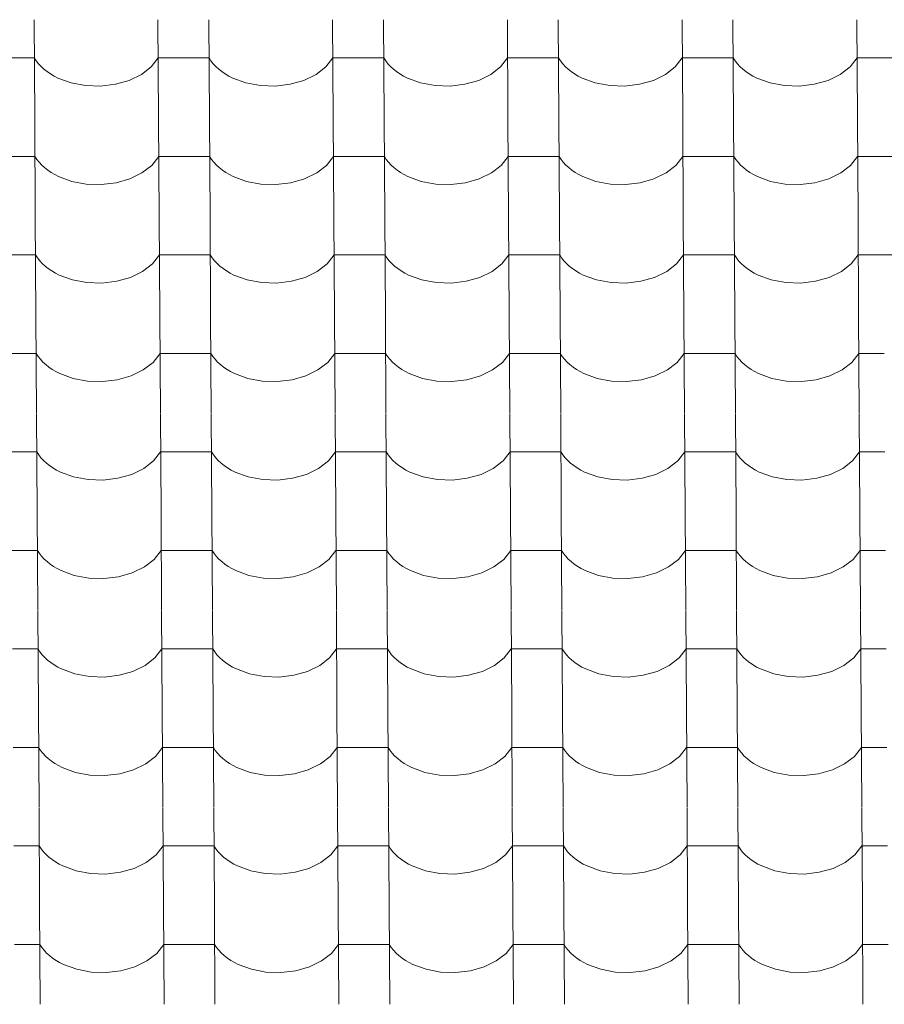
# Model space of a CAD drawing. Header units: millimetres. Extents: x -29001 to 109416, y -1251 to 13451.
# Tile 38 of 163: x -18987 to -18170, y 9497 to 10427. Entities that reach past the tile are written whole.
import ezdxf

# ---------------------------------------------------------------- set-up
doc = ezdxf.new("R2010")
doc.units = ezdxf.units.MM
doc.header["$MEASUREMENT"] = 0
doc.layers.add('POHLED JIŽNÍ_1_Konstrukce - nosné', color=7, linetype='Continuous')
doc.layers.add('POHLED JIŽNÍ_1_Nové_Výplně - Povrchové', color=7, linetype='Continuous')

# ---------------------------------------------------------------- blocks, each defined once
blk = doc.blocks.new('*X1', base_point=(-31394.74, -25864.88))
at = {"layer": 'POHLED JIŽNÍ_1_Nové_Výplně - Povrchové', "color": 21, "linetype": 'Continuous', "lineweight": 20, "true_color": 0xffaaaa}
for p, q in [((-18973.35, 10427.24), (-18972.77, 10334.56)), ((-18856.38, 10427.24), (-18855.81, 10334.56)), ((-18808.35, 10427.24), (-18807.77, 10334.56)), ((-18691.39, 10427.24), (-18690.81, 10334.56)), ((-18643.35, 10427.24), (-18642.77, 10334.56)), ((-18526.39, 10427.24), (-18525.81, 10334.56)), ((-18478.36, 10427.24), (-18477.78, 10334.56)), ((-18361.39, 10427.24), (-18360.81, 10334.56)), ((-18313.36, 10427.24), (-18312.78, 10334.56)), ((-18196.4, 10427.24), (-18195.82, 10334.56)), ((-18973.12, 10391.08), (-18997.14, 10391.08)), ((-18973.12, 10391.08), (-18971.28, 10388.29)), ((-18971.28, 10388.29), (-18969.14, 10385.59)), ((-18969.14, 10385.59), (-18966.72, 10383)), ((-18862.77, 10382.7), (-18856.16, 10391.08)), ((-18832.14, 10391.08), (-18856.16, 10391.08)), ((-18808.12, 10391.08), (-18832.14, 10391.08)), ((-18808.12, 10391.08), (-18806.28, 10388.29)), ((-18806.28, 10388.29), (-18804.14, 10385.59)), ((-18804.14, 10385.59), (-18801.72, 10383)), ((-18697.78, 10382.7), (-18691.16, 10391.08)), ((-18667.14, 10391.08), (-18691.16, 10391.08)), ((-18643.13, 10391.08), (-18667.14, 10391.08)), ((-18643.13, 10391.08), (-18641.29, 10388.29)), ((-18641.29, 10388.29), (-18639.15, 10385.59)), ((-18639.15, 10385.59), (-18636.72, 10383)), ((-18532.78, 10382.7), (-18526.16, 10391.08)), ((-18502.15, 10391.08), (-18526.16, 10391.08)), ((-18478.13, 10391.08), (-18502.15, 10391.08)), ((-18478.13, 10391.08), (-18476.29, 10388.29)), ((-18476.29, 10388.29), (-18474.15, 10385.59)), ((-18474.15, 10385.59), (-18471.73, 10383)), ((-18367.78, 10382.7), (-18361.17, 10391.08)), ((-18337.15, 10391.08), (-18361.17, 10391.08)), ((-18313.13, 10391.08), (-18337.15, 10391.08)), ((-18313.13, 10391.08), (-18311.29, 10388.29)), ((-18311.29, 10388.29), (-18309.15, 10385.59)), ((-18309.15, 10385.59), (-18306.73, 10383)), ((-18202.78, 10382.7), (-18196.17, 10391.08)), ((-18172.15, 10391.08), (-18196.17, 10391.08)), ((-18148.13, 10391.08), (-18172.15, 10391.08)), ((-18966.72, 10383), (-18964.02, 10380.54)), ((-18964.02, 10380.54), (-18961.07, 10378.21)), ((-18961.07, 10378.21), (-18957.87, 10376.04)), ((-18872.04, 10375.52), (-18862.77, 10382.7)), ((-18801.72, 10383), (-18799.02, 10380.54)), ((-18799.02, 10380.54), (-18796.07, 10378.21)), ((-18796.07, 10378.21), (-18792.87, 10376.04)), ((-18707.04, 10375.52), (-18697.78, 10382.7)), ((-18636.72, 10383), (-18634.03, 10380.54)), ((-18634.03, 10380.54), (-18631.07, 10378.21)), ((-18631.07, 10378.21), (-18627.87, 10376.04)), ((-18542.04, 10375.52), (-18532.78, 10382.7)), ((-18471.73, 10383), (-18469.03, 10380.54)), ((-18469.03, 10380.54), (-18466.07, 10378.21)), ((-18466.07, 10378.21), (-18462.88, 10376.04)), ((-18377.05, 10375.52), (-18367.78, 10382.7)), ((-18306.73, 10383), (-18304.03, 10380.54)), ((-18304.03, 10380.54), (-18301.08, 10378.21)), ((-18301.08, 10378.21), (-18297.88, 10376.04)), ((-18212.05, 10375.52), (-18202.78, 10382.7)), ((-18957.87, 10376.04), (-18954.44, 10374.02)), ((-18954.44, 10374.02), (-18950.81, 10372.17)), ((-18950.81, 10372.17), (-18938.34, 10367.6)), ((-18938.34, 10367.6), (-18924.66, 10365.01)), ((-18896.52, 10366.21), (-18883.48, 10369.93)), ((-18883.48, 10369.93), (-18872.04, 10375.52)), ((-18792.87, 10376.04), (-18789.45, 10374.02)), ((-18789.45, 10374.02), (-18785.81, 10372.17)), ((-18785.81, 10372.17), (-18773.34, 10367.6)), ((-18773.34, 10367.6), (-18759.67, 10365.01)), ((-18731.52, 10366.21), (-18718.48, 10369.93)), ((-18718.48, 10369.93), (-18707.04, 10375.52)), ((-18627.87, 10376.04), (-18624.45, 10374.02)), ((-18624.45, 10374.02), (-18620.82, 10372.17)), ((-18620.82, 10372.17), (-18608.34, 10367.6)), ((-18608.34, 10367.6), (-18594.67, 10365.01)), ((-18566.52, 10366.21), (-18553.49, 10369.93)), ((-18553.49, 10369.93), (-18542.04, 10375.52)), ((-18462.88, 10376.04), (-18459.45, 10374.02)), ((-18459.45, 10374.02), (-18455.82, 10372.17)), ((-18455.82, 10372.17), (-18443.35, 10367.6)), ((-18443.35, 10367.6), (-18429.67, 10365.01)), ((-18401.52, 10366.21), (-18388.49, 10369.93)), ((-18388.49, 10369.93), (-18377.05, 10375.52)), ((-18297.88, 10376.04), (-18294.45, 10374.02)), ((-18294.45, 10374.02), (-18290.82, 10372.17)), ((-18290.82, 10372.17), (-18278.35, 10367.6)), ((-18278.35, 10367.6), (-18264.67, 10365.01)), ((-18236.53, 10366.21), (-18223.49, 10369.93)), ((-18223.49, 10369.93), (-18212.05, 10375.52)), ((-18924.66, 10365.01), (-18910.48, 10364.54)), ((-18910.48, 10364.54), (-18896.52, 10366.21)), ((-18759.67, 10365.01), (-18745.48, 10364.54)), ((-18745.48, 10364.54), (-18731.52, 10366.21)), ((-18594.67, 10365.01), (-18580.49, 10364.54)), ((-18580.49, 10364.54), (-18566.52, 10366.21)), ((-18429.67, 10365.01), (-18415.49, 10364.54)), ((-18415.49, 10364.54), (-18401.52, 10366.21)), ((-18264.67, 10365.01), (-18250.49, 10364.54)), ((-18250.49, 10364.54), (-18236.53, 10366.21)), ((-18972.77, 10334.23), (-18972.19, 10241.55)), ((-18855.8, 10334.23), (-18855.22, 10241.55)), ((-18807.77, 10334.23), (-18807.19, 10241.55)), ((-18690.81, 10334.23), (-18690.23, 10241.55)), ((-18642.77, 10334.23), (-18642.19, 10241.55)), ((-18525.81, 10334.23), (-18525.23, 10241.55)), ((-18477.77, 10334.23), (-18477.19, 10241.55)), ((-18360.81, 10334.23), (-18360.23, 10241.55)), ((-18312.78, 10334.23), (-18312.2, 10241.55)), ((-18195.81, 10334.23), (-18195.23, 10241.55)), ((-18972.54, 10298.07), (-18996.56, 10298.07)), ((-18972.54, 10298.07), (-18970.7, 10295.28)), ((-18970.7, 10295.28), (-18968.56, 10292.58)), ((-18968.56, 10292.58), (-18966.14, 10290)), ((-18862.19, 10289.69), (-18855.58, 10298.07)), ((-18831.56, 10298.07), (-18855.58, 10298.07)), ((-18807.54, 10298.07), (-18831.56, 10298.07)), ((-18807.54, 10298.07), (-18805.7, 10295.28)), ((-18805.7, 10295.28), (-18803.56, 10292.58)), ((-18803.56, 10292.58), (-18801.14, 10290)), ((-18697.2, 10289.69), (-18690.58, 10298.07)), ((-18666.56, 10298.07), (-18690.58, 10298.07)), ((-18642.55, 10298.07), (-18666.56, 10298.07)), ((-18642.55, 10298.07), (-18640.7, 10295.28)), ((-18640.7, 10295.28), (-18638.57, 10292.58)), ((-18638.57, 10292.58), (-18636.14, 10290)), ((-18532.2, 10289.69), (-18525.58, 10298.07)), ((-18501.57, 10298.07), (-18525.58, 10298.07)), ((-18477.55, 10298.07), (-18501.57, 10298.07)), ((-18477.55, 10298.07), (-18475.71, 10295.28)), ((-18475.71, 10295.28), (-18473.57, 10292.58)), ((-18473.57, 10292.58), (-18471.14, 10290)), ((-18367.2, 10289.69), (-18360.58, 10298.07)), ((-18336.57, 10298.07), (-18360.58, 10298.07)), ((-18312.55, 10298.07), (-18336.57, 10298.07)), ((-18312.55, 10298.07), (-18310.71, 10295.28)), ((-18310.71, 10295.28), (-18308.57, 10292.58)), ((-18308.57, 10292.58), (-18306.15, 10290)), ((-18202.2, 10289.69), (-18195.59, 10298.07)), ((-18171.57, 10298.07), (-18195.59, 10298.07)), ((-18147.55, 10298.07), (-18171.57, 10298.07)), ((-18966.14, 10290), (-18963.44, 10287.53)), ((-18963.44, 10287.53), (-18960.49, 10285.2)), ((-18960.49, 10285.2), (-18957.29, 10283.03)), ((-18871.46, 10282.51), (-18862.19, 10289.69)), ((-18801.14, 10290), (-18798.44, 10287.53)), ((-18798.44, 10287.53), (-18795.49, 10285.2)), ((-18795.49, 10285.2), (-18792.29, 10283.03)), ((-18706.46, 10282.51), (-18697.2, 10289.69)), ((-18636.14, 10290), (-18633.45, 10287.53)), ((-18633.45, 10287.53), (-18630.49, 10285.2)), ((-18630.49, 10285.2), (-18627.29, 10283.03)), ((-18541.46, 10282.51), (-18532.2, 10289.69)), ((-18471.14, 10290), (-18468.45, 10287.53)), ((-18468.45, 10287.53), (-18465.49, 10285.2)), ((-18465.49, 10285.2), (-18462.29, 10283.03)), ((-18376.47, 10282.51), (-18367.2, 10289.69)), ((-18306.15, 10290), (-18303.45, 10287.53)), ((-18303.45, 10287.53), (-18300.5, 10285.2)), ((-18300.5, 10285.2), (-18297.3, 10283.03)), ((-18211.47, 10282.51), (-18202.2, 10289.69)), ((-18957.29, 10283.03), (-18953.86, 10281.01)), ((-18953.86, 10281.01), (-18950.23, 10279.16)), ((-18950.23, 10279.16), (-18937.76, 10274.59)), ((-18937.76, 10274.59), (-18924.08, 10272)), ((-18895.94, 10273.2), (-18882.9, 10276.92)), ((-18882.9, 10276.92), (-18871.46, 10282.51)), ((-18792.29, 10283.03), (-18788.86, 10281.01)), ((-18788.86, 10281.01), (-18785.23, 10279.16)), ((-18785.23, 10279.16), (-18772.76, 10274.59)), ((-18772.76, 10274.59), (-18759.08, 10272)), ((-18730.94, 10273.2), (-18717.9, 10276.92)), ((-18717.9, 10276.92), (-18706.46, 10282.51)), ((-18627.29, 10283.03), (-18623.87, 10281.01)), ((-18623.87, 10281.01), (-18620.23, 10279.16)), ((-18620.23, 10279.16), (-18607.76, 10274.59)), ((-18607.76, 10274.59), (-18594.09, 10272)), ((-18565.94, 10273.2), (-18552.9, 10276.92)), ((-18552.9, 10276.92), (-18541.46, 10282.51)), ((-18462.29, 10283.03), (-18458.87, 10281.01)), ((-18458.87, 10281.01), (-18455.24, 10279.16)), ((-18455.24, 10279.16), (-18442.76, 10274.59)), ((-18442.76, 10274.59), (-18429.09, 10272)), ((-18400.94, 10273.2), (-18387.91, 10276.92)), ((-18387.91, 10276.92), (-18376.47, 10282.51)), ((-18297.3, 10283.03), (-18293.87, 10281.01)), ((-18293.87, 10281.01), (-18290.24, 10279.16)), ((-18290.24, 10279.16), (-18277.77, 10274.59)), ((-18277.77, 10274.59), (-18264.09, 10272)), ((-18235.95, 10273.2), (-18222.91, 10276.92)), ((-18222.91, 10276.92), (-18211.47, 10282.51)), ((-18924.08, 10272), (-18909.9, 10271.53)), ((-18909.9, 10271.53), (-18895.94, 10273.2)), ((-18759.08, 10272), (-18744.9, 10271.53)), ((-18744.9, 10271.53), (-18730.94, 10273.2)), ((-18594.09, 10272), (-18579.91, 10271.53)), ((-18579.91, 10271.53), (-18565.94, 10273.2)), ((-18429.09, 10272), (-18414.91, 10271.53)), ((-18414.91, 10271.53), (-18400.94, 10273.2)), ((-18264.09, 10272), (-18249.91, 10271.53)), ((-18249.91, 10271.53), (-18235.95, 10273.2)), ((-18972.18, 10241.22), (-18971.61, 10148.54)), ((-18855.22, 10241.22), (-18854.64, 10148.54)), ((-18807.19, 10241.22), (-18806.61, 10148.54)), ((-18690.22, 10241.22), (-18689.64, 10148.54)), ((-18642.19, 10241.22), (-18641.61, 10148.54)), ((-18525.23, 10241.22), (-18524.65, 10148.54)), ((-18477.19, 10241.22), (-18476.61, 10148.54)), ((-18360.23, 10241.22), (-18359.65, 10148.54)), ((-18312.19, 10241.22), (-18311.62, 10148.54)), ((-18195.23, 10241.22), (-18194.65, 10148.54)), ((-18971.96, 10205.06), (-18995.98, 10205.06)), ((-18971.96, 10205.06), (-18970.12, 10202.27)), ((-18970.12, 10202.27), (-18967.98, 10199.57)), ((-18967.98, 10199.57), (-18965.56, 10196.99)), ((-18861.61, 10196.68), (-18855, 10205.06)), ((-18830.98, 10205.06), (-18855, 10205.06)), ((-18806.96, 10205.06), (-18830.98, 10205.06)), ((-18806.96, 10205.06), (-18805.12, 10202.27)), ((-18805.12, 10202.27), (-18802.98, 10199.57)), ((-18802.98, 10199.57), (-18800.56, 10196.99)), ((-18696.61, 10196.68), (-18690, 10205.06)), ((-18665.98, 10205.06), (-18690, 10205.06)), ((-18641.96, 10205.06), (-18665.98, 10205.06)), ((-18641.96, 10205.06), (-18640.12, 10202.27)), ((-18640.12, 10202.27), (-18637.98, 10199.57)), ((-18637.98, 10199.57), (-18635.56, 10196.99)), ((-18531.62, 10196.68), (-18525, 10205.06)), ((-18500.98, 10205.06), (-18525, 10205.06)), ((-18476.97, 10205.06), (-18500.98, 10205.06)), ((-18476.97, 10205.06), (-18475.12, 10202.27)), ((-18475.12, 10202.27), (-18472.99, 10199.57)), ((-18472.99, 10199.57), (-18470.56, 10196.99)), ((-18366.62, 10196.68), (-18360, 10205.06)), ((-18335.99, 10205.06), (-18360, 10205.06)), ((-18311.97, 10205.06), (-18335.99, 10205.06)), ((-18311.97, 10205.06), (-18310.13, 10202.27)), ((-18310.13, 10202.27), (-18307.99, 10199.57)), ((-18307.99, 10199.57), (-18305.57, 10196.99)), ((-18201.62, 10196.68), (-18195.01, 10205.06)), ((-18170.99, 10205.06), (-18195.01, 10205.06)), ((-18146.97, 10205.06), (-18170.99, 10205.06)), ((-18965.56, 10196.99), (-18962.86, 10194.52)), ((-18962.86, 10194.52), (-18959.9, 10192.2)), ((-18959.9, 10192.2), (-18956.71, 10190.02)), ((-18870.88, 10189.51), (-18861.61, 10196.68)), ((-18800.56, 10196.99), (-18797.86, 10194.52)), ((-18797.86, 10194.52), (-18794.91, 10192.2)), ((-18794.91, 10192.2), (-18791.71, 10190.02)), ((-18705.88, 10189.51), (-18696.61, 10196.68)), ((-18635.56, 10196.99), (-18632.86, 10194.52)), ((-18632.86, 10194.52), (-18629.91, 10192.2)), ((-18629.91, 10192.2), (-18626.71, 10190.02)), ((-18540.88, 10189.51), (-18531.62, 10196.68)), ((-18470.56, 10196.99), (-18467.87, 10194.52)), ((-18467.87, 10194.52), (-18464.91, 10192.2)), ((-18464.91, 10192.2), (-18461.71, 10190.02)), ((-18375.88, 10189.51), (-18366.62, 10196.68)), ((-18305.57, 10196.99), (-18302.87, 10194.52)), ((-18302.87, 10194.52), (-18299.91, 10192.2)), ((-18299.91, 10192.2), (-18296.72, 10190.02)), ((-18210.89, 10189.51), (-18201.62, 10196.68)), ((-18956.71, 10190.02), (-18953.28, 10188)), ((-18953.28, 10188), (-18949.65, 10186.15)), ((-18949.65, 10186.15), (-18937.18, 10181.58)), ((-18937.18, 10181.58), (-18923.5, 10178.99)), ((-18895.35, 10180.19), (-18882.32, 10183.91)), ((-18882.32, 10183.91), (-18870.88, 10189.51)), ((-18791.71, 10190.02), (-18788.28, 10188)), ((-18788.28, 10188), (-18784.65, 10186.15)), ((-18784.65, 10186.15), (-18772.18, 10181.58)), ((-18772.18, 10181.58), (-18758.5, 10178.99)), ((-18730.36, 10180.19), (-18717.32, 10183.91)), ((-18717.32, 10183.91), (-18705.88, 10189.51)), ((-18626.71, 10190.02), (-18623.29, 10188)), ((-18623.29, 10188), (-18619.65, 10186.15)), ((-18619.65, 10186.15), (-18607.18, 10181.58)), ((-18607.18, 10181.58), (-18593.51, 10178.99)), ((-18565.36, 10180.19), (-18552.32, 10183.91)), ((-18552.32, 10183.91), (-18540.88, 10189.51)), ((-18461.71, 10190.02), (-18458.29, 10188)), ((-18458.29, 10188), (-18454.66, 10186.15)), ((-18454.66, 10186.15), (-18442.18, 10181.58)), ((-18442.18, 10181.58), (-18428.51, 10178.99)), ((-18400.36, 10180.19), (-18387.33, 10183.91)), ((-18387.33, 10183.91), (-18375.88, 10189.51)), ((-18296.72, 10190.02), (-18293.29, 10188)), ((-18293.29, 10188), (-18289.66, 10186.15)), ((-18289.66, 10186.15), (-18277.19, 10181.58)), ((-18277.19, 10181.58), (-18263.51, 10178.99)), ((-18235.36, 10180.19), (-18222.33, 10183.91)), ((-18222.33, 10183.91), (-18210.89, 10189.51)), ((-18923.5, 10178.99), (-18909.32, 10178.52)), ((-18909.32, 10178.52), (-18895.35, 10180.19)), ((-18758.5, 10178.99), (-18744.32, 10178.52)), ((-18744.32, 10178.52), (-18730.36, 10180.19)), ((-18593.51, 10178.99), (-18579.32, 10178.52)), ((-18579.32, 10178.52), (-18565.36, 10180.19)), ((-18428.51, 10178.99), (-18414.33, 10178.52)), ((-18414.33, 10178.52), (-18400.36, 10180.19)), ((-18263.51, 10178.99), (-18249.33, 10178.52)), ((-18249.33, 10178.52), (-18235.36, 10180.19)), ((-18971.6, 10148.21), (-18971.02, 10055.54)), ((-18854.64, 10148.21), (-18854.06, 10055.54)), ((-18806.61, 10148.21), (-18806.03, 10055.54)), ((-18689.64, 10148.21), (-18689.06, 10055.54)), ((-18641.61, 10148.21), (-18641.03, 10055.54)), ((-18524.65, 10148.21), (-18524.07, 10055.54)), ((-18476.61, 10148.21), (-18476.03, 10055.54)), ((-18359.65, 10148.21), (-18359.07, 10055.54)), ((-18311.61, 10148.21), (-18311.03, 10055.54)), ((-18194.65, 10148.21), (-18194.07, 10055.54)), ((-18971.38, 10112.05), (-18995.39, 10112.05)), ((-18971.38, 10112.05), (-18969.54, 10109.26)), ((-18969.54, 10109.26), (-18967.4, 10106.56)), ((-18967.4, 10106.56), (-18964.97, 10103.98)), ((-18861.03, 10103.67), (-18854.41, 10112.05)), ((-18830.4, 10112.05), (-18854.41, 10112.05)), ((-18806.38, 10112.05), (-18830.4, 10112.05)), ((-18806.38, 10112.05), (-18804.54, 10109.26)), ((-18804.54, 10109.26), (-18802.4, 10106.56)), ((-18802.4, 10106.56), (-18799.98, 10103.98)), ((-18696.03, 10103.67), (-18689.42, 10112.05)), ((-18665.4, 10112.05), (-18689.42, 10112.05)), ((-18641.38, 10112.05), (-18665.4, 10112.05)), ((-18641.38, 10112.05), (-18639.54, 10109.26)), ((-18639.54, 10109.26), (-18637.4, 10106.56)), ((-18637.4, 10106.56), (-18634.98, 10103.98)), ((-18531.03, 10103.67), (-18524.42, 10112.05)), ((-18500.4, 10112.05), (-18524.42, 10112.05)), ((-18476.38, 10112.05), (-18500.4, 10112.05)), ((-18476.38, 10112.05), (-18474.54, 10109.26)), ((-18474.54, 10109.26), (-18472.41, 10106.56)), ((-18472.41, 10106.56), (-18469.98, 10103.98)), ((-18366.04, 10103.67), (-18359.42, 10112.05)), ((-18335.4, 10112.05), (-18359.42, 10112.05)), ((-18311.39, 10112.05), (-18335.4, 10112.05)), ((-18311.39, 10112.05), (-18309.55, 10109.26)), ((-18309.55, 10109.26), (-18307.41, 10106.56)), ((-18307.41, 10106.56), (-18304.98, 10103.98)), ((-18201.04, 10103.67), (-18194.42, 10112.05)), ((-18170.41, 10112.05), (-18194.42, 10112.05)), ((-18964.97, 10103.98), (-18962.28, 10101.51)), ((-18962.28, 10101.51), (-18959.32, 10099.19)), ((-18959.32, 10099.19), (-18956.12, 10097.01)), ((-18870.29, 10096.5), (-18861.03, 10103.67)), ((-18799.98, 10103.98), (-18797.28, 10101.51)), ((-18797.28, 10101.51), (-18794.32, 10099.19)), ((-18794.32, 10099.19), (-18791.13, 10097.01)), ((-18705.3, 10096.5), (-18696.03, 10103.67)), ((-18634.98, 10103.98), (-18632.28, 10101.51)), ((-18632.28, 10101.51), (-18629.33, 10099.19)), ((-18629.33, 10099.19), (-18626.13, 10097.01)), ((-18540.3, 10096.5), (-18531.03, 10103.67)), ((-18469.98, 10103.98), (-18467.28, 10101.51)), ((-18467.28, 10101.51), (-18464.33, 10099.19)), ((-18464.33, 10099.19), (-18461.13, 10097.01)), ((-18375.3, 10096.5), (-18366.04, 10103.67)), ((-18304.98, 10103.98), (-18302.29, 10101.51)), ((-18302.29, 10101.51), (-18299.33, 10099.19)), ((-18299.33, 10099.19), (-18296.13, 10097.01)), ((-18210.31, 10096.5), (-18201.04, 10103.67)), ((-18956.12, 10097.01), (-18952.7, 10094.99)), ((-18952.7, 10094.99), (-18949.07, 10093.14)), ((-18949.07, 10093.14), (-18936.59, 10088.57)), ((-18936.59, 10088.57), (-18922.92, 10085.98)), ((-18894.77, 10087.18), (-18881.74, 10090.91)), ((-18881.74, 10090.91), (-18870.29, 10096.5)), ((-18791.13, 10097.01), (-18787.7, 10094.99)), ((-18787.7, 10094.99), (-18784.07, 10093.14)), ((-18784.07, 10093.14), (-18771.6, 10088.57)), ((-18771.6, 10088.57), (-18757.92, 10085.98)), ((-18729.77, 10087.18), (-18716.74, 10090.91)), ((-18716.74, 10090.91), (-18705.3, 10096.5)), ((-18626.13, 10097.01), (-18622.7, 10094.99)), ((-18622.7, 10094.99), (-18619.07, 10093.14)), ((-18619.07, 10093.14), (-18606.6, 10088.57)), ((-18606.6, 10088.57), (-18592.92, 10085.98)), ((-18564.78, 10087.18), (-18551.74, 10090.91)), ((-18551.74, 10090.91), (-18540.3, 10096.5)), ((-18461.13, 10097.01), (-18457.71, 10094.99)), ((-18457.71, 10094.99), (-18454.07, 10093.14)), ((-18454.07, 10093.14), (-18441.6, 10088.57)), ((-18441.6, 10088.57), (-18427.93, 10085.98)), ((-18399.78, 10087.18), (-18386.74, 10090.91)), ((-18386.74, 10090.91), (-18375.3, 10096.5)), ((-18296.13, 10097.01), (-18292.71, 10094.99)), ((-18292.71, 10094.99), (-18289.08, 10093.14)), ((-18289.08, 10093.14), (-18276.6, 10088.57)), ((-18276.6, 10088.57), (-18262.93, 10085.98)), ((-18234.78, 10087.18), (-18221.75, 10090.91)), ((-18221.75, 10090.91), (-18210.31, 10096.5)), ((-18922.92, 10085.98), (-18908.74, 10085.51)), ((-18908.74, 10085.51), (-18894.77, 10087.18)), ((-18757.92, 10085.98), (-18743.74, 10085.51)), ((-18743.74, 10085.51), (-18729.77, 10087.18)), ((-18592.92, 10085.98), (-18578.74, 10085.51)), ((-18578.74, 10085.51), (-18564.78, 10087.18)), ((-18427.93, 10085.98), (-18413.74, 10085.51)), ((-18413.74, 10085.51), (-18399.78, 10087.18)), ((-18262.93, 10085.98), (-18248.75, 10085.51)), ((-18248.75, 10085.51), (-18234.78, 10087.18)), ((-18971.02, 10055.2), (-18970.44, 9962.53)), ((-18854.06, 10055.2), (-18853.48, 9962.53)), ((-18806.02, 10055.2), (-18805.44, 9962.53)), ((-18689.06, 10055.2), (-18688.48, 9962.53)), ((-18641.03, 10055.2), (-18640.45, 9962.53)), ((-18524.06, 10055.2), (-18523.48, 9962.53)), ((-18476.03, 10055.2), (-18475.45, 9962.53)), ((-18359.07, 10055.2), (-18358.49, 9962.53)), ((-18311.03, 10055.2), (-18310.45, 9962.53)), ((-18194.07, 10055.2), (-18193.49, 9962.53)), ((-18970.8, 10019.04), (-18994.81, 10019.04)), ((-18970.8, 10019.04), (-18968.95, 10016.25)), ((-18968.95, 10016.25), (-18966.82, 10013.56)), ((-18966.82, 10013.56), (-18964.39, 10010.97)), ((-18860.45, 10010.66), (-18853.83, 10019.04)), ((-18829.82, 10019.04), (-18853.83, 10019.04)), ((-18805.8, 10019.04), (-18829.82, 10019.04)), ((-18805.8, 10019.04), (-18803.96, 10016.25)), ((-18803.96, 10016.25), (-18801.82, 10013.56)), ((-18801.82, 10013.56), (-18799.39, 10010.97)), ((-18695.45, 10010.66), (-18688.84, 10019.04)), ((-18664.82, 10019.04), (-18688.84, 10019.04)), ((-18640.8, 10019.04), (-18664.82, 10019.04)), ((-18640.8, 10019.04), (-18638.96, 10016.25)), ((-18638.96, 10016.25), (-18636.82, 10013.56)), ((-18636.82, 10013.56), (-18634.4, 10010.97)), ((-18530.45, 10010.66), (-18523.84, 10019.04)), ((-18499.82, 10019.04), (-18523.84, 10019.04)), ((-18475.8, 10019.04), (-18499.82, 10019.04)), ((-18475.8, 10019.04), (-18473.96, 10016.25)), ((-18473.96, 10016.25), (-18471.82, 10013.56)), ((-18471.82, 10013.56), (-18469.4, 10010.97)), ((-18365.46, 10010.66), (-18358.84, 10019.04)), ((-18334.82, 10019.04), (-18358.84, 10019.04)), ((-18310.81, 10019.04), (-18334.82, 10019.04)), ((-18310.81, 10019.04), (-18308.96, 10016.25)), ((-18308.96, 10016.25), (-18306.83, 10013.56)), ((-18306.83, 10013.56), (-18304.4, 10010.97)), ((-18200.46, 10010.66), (-18193.84, 10019.04)), ((-18169.83, 10019.04), (-18193.84, 10019.04)), ((-18964.39, 10010.97), (-18961.7, 10008.5)), ((-18961.7, 10008.5), (-18958.74, 10006.18)), ((-18958.74, 10006.18), (-18955.54, 10004)), ((-18869.71, 10003.49), (-18860.45, 10010.66)), ((-18799.39, 10010.97), (-18796.7, 10008.5)), ((-18796.7, 10008.5), (-18793.74, 10006.18)), ((-18793.74, 10006.18), (-18790.54, 10004)), ((-18704.72, 10003.49), (-18695.45, 10010.66)), ((-18634.4, 10010.97), (-18631.7, 10008.5)), ((-18631.7, 10008.5), (-18628.75, 10006.18)), ((-18628.75, 10006.18), (-18625.55, 10004)), ((-18539.72, 10003.49), (-18530.45, 10010.66)), ((-18469.4, 10010.97), (-18466.7, 10008.5)), ((-18466.7, 10008.5), (-18463.75, 10006.18)), ((-18463.75, 10006.18), (-18460.55, 10004)), ((-18374.72, 10003.49), (-18365.46, 10010.66)), ((-18304.4, 10010.97), (-18301.71, 10008.5)), ((-18301.71, 10008.5), (-18298.75, 10006.18)), ((-18298.75, 10006.18), (-18295.55, 10004)), ((-18209.72, 10003.49), (-18200.46, 10010.66)), ((-18955.54, 10004), (-18952.12, 10001.98)), ((-18952.12, 10001.98), (-18948.48, 10000.13)), ((-18948.48, 10000.13), (-18936.01, 9995.56)), ((-18936.01, 9995.56), (-18922.34, 9992.97)), ((-18894.19, 9994.17), (-18881.16, 9997.9)), ((-18881.16, 9997.9), (-18869.71, 10003.49)), ((-18790.54, 10004), (-18787.12, 10001.98)), ((-18787.12, 10001.98), (-18783.49, 10000.13)), ((-18783.49, 10000.13), (-18771.02, 9995.56)), ((-18771.02, 9995.56), (-18757.34, 9992.97)), ((-18729.19, 9994.17), (-18716.16, 9997.9)), ((-18716.16, 9997.9), (-18704.72, 10003.49)), ((-18625.55, 10004), (-18622.12, 10001.98)), ((-18622.12, 10001.98), (-18618.49, 10000.13)), ((-18618.49, 10000.13), (-18606.02, 9995.56)), ((-18606.02, 9995.56), (-18592.34, 9992.97)), ((-18564.2, 9994.17), (-18551.16, 9997.9)), ((-18551.16, 9997.9), (-18539.72, 10003.49)), ((-18460.55, 10004), (-18457.13, 10001.98)), ((-18457.13, 10001.98), (-18453.49, 10000.13)), ((-18453.49, 10000.13), (-18441.02, 9995.56)), ((-18441.02, 9995.56), (-18427.34, 9992.97)), ((-18399.2, 9994.17), (-18386.16, 9997.9)), ((-18386.16, 9997.9), (-18374.72, 10003.49)), ((-18295.55, 10004), (-18292.13, 10001.98)), ((-18292.13, 10001.98), (-18288.49, 10000.13)), ((-18288.49, 10000.13), (-18276.02, 9995.56)), ((-18276.02, 9995.56), (-18262.35, 9992.97)), ((-18234.2, 9994.17), (-18221.17, 9997.9)), ((-18221.17, 9997.9), (-18209.72, 10003.49)), ((-18922.34, 9992.97), (-18908.16, 9992.5)), ((-18908.16, 9992.5), (-18894.19, 9994.17)), ((-18757.34, 9992.97), (-18743.16, 9992.5)), ((-18743.16, 9992.5), (-18729.19, 9994.17)), ((-18592.34, 9992.97), (-18578.16, 9992.5)), ((-18578.16, 9992.5), (-18564.2, 9994.17)), ((-18427.34, 9992.97), (-18413.16, 9992.5)), ((-18413.16, 9992.5), (-18399.2, 9994.17)), ((-18262.35, 9992.97), (-18248.17, 9992.5)), ((-18248.17, 9992.5), (-18234.2, 9994.17)), ((-18970.44, 9962.19), (-18969.86, 9869.52)), ((-18853.48, 9962.19), (-18852.9, 9869.52)), ((-18805.44, 9962.19), (-18804.86, 9869.52)), ((-18688.48, 9962.19), (-18687.9, 9869.52)), ((-18640.45, 9962.19), (-18639.87, 9869.52)), ((-18523.48, 9962.19), (-18522.9, 9869.52)), ((-18475.45, 9962.19), (-18474.87, 9869.52)), ((-18358.48, 9962.19), (-18357.91, 9869.52)), ((-18310.45, 9962.19), (-18309.87, 9869.52)), ((-18193.49, 9962.19), (-18192.91, 9869.52)), ((-18970.21, 9926.04), (-18994.23, 9926.04)), ((-18970.21, 9926.04), (-18968.37, 9923.24)), ((-18968.37, 9923.24), (-18966.23, 9920.55)), ((-18966.23, 9920.55), (-18963.81, 9917.96)), ((-18859.87, 9917.65), (-18853.25, 9926.04)), ((-18829.23, 9926.04), (-18853.25, 9926.04)), ((-18805.22, 9926.04), (-18829.23, 9926.04)), ((-18805.22, 9926.04), (-18803.38, 9923.24)), ((-18803.38, 9923.24), (-18801.24, 9920.55)), ((-18801.24, 9920.55), (-18798.81, 9917.96)), ((-18694.87, 9917.65), (-18688.25, 9926.04)), ((-18664.24, 9926.04), (-18688.25, 9926.04)), ((-18640.22, 9926.04), (-18664.24, 9926.04)), ((-18640.22, 9926.04), (-18638.38, 9923.24)), ((-18638.38, 9923.24), (-18636.24, 9920.55)), ((-18636.24, 9920.55), (-18633.82, 9917.96)), ((-18529.87, 9917.65), (-18523.26, 9926.04)), ((-18499.24, 9926.04), (-18523.26, 9926.04)), ((-18475.22, 9926.04), (-18499.24, 9926.04)), ((-18475.22, 9926.04), (-18473.38, 9923.24)), ((-18473.38, 9923.24), (-18471.24, 9920.55)), ((-18471.24, 9920.55), (-18468.82, 9917.96)), ((-18364.87, 9917.65), (-18358.26, 9926.04)), ((-18334.24, 9926.04), (-18358.26, 9926.04)), ((-18310.22, 9926.04), (-18334.24, 9926.04)), ((-18310.22, 9926.04), (-18308.38, 9923.24)), ((-18308.38, 9923.24), (-18306.24, 9920.55)), ((-18306.24, 9920.55), (-18303.82, 9917.96)), ((-18199.88, 9917.65), (-18193.26, 9926.04)), ((-18169.24, 9926.04), (-18193.26, 9926.04)), ((-18963.81, 9917.96), (-18961.11, 9915.5)), ((-18961.11, 9915.5), (-18958.16, 9913.17)), ((-18958.16, 9913.17), (-18954.96, 9910.99)), ((-18869.13, 9910.48), (-18859.87, 9917.65)), ((-18798.81, 9917.96), (-18796.12, 9915.5)), ((-18796.12, 9915.5), (-18793.16, 9913.17)), ((-18793.16, 9913.17), (-18789.96, 9910.99)), ((-18704.13, 9910.48), (-18694.87, 9917.65)), ((-18633.82, 9917.96), (-18631.12, 9915.5)), ((-18631.12, 9915.5), (-18628.16, 9913.17)), ((-18628.16, 9913.17), (-18624.97, 9910.99)), ((-18539.14, 9910.48), (-18529.87, 9917.65)), ((-18468.82, 9917.96), (-18466.12, 9915.5)), ((-18466.12, 9915.5), (-18463.17, 9913.17)), ((-18463.17, 9913.17), (-18459.97, 9910.99)), ((-18374.14, 9910.48), (-18364.87, 9917.65)), ((-18303.82, 9917.96), (-18301.12, 9915.5)), ((-18301.12, 9915.5), (-18298.17, 9913.17)), ((-18298.17, 9913.17), (-18294.97, 9910.99)), ((-18209.14, 9910.48), (-18199.88, 9917.65)), ((-18954.96, 9910.99), (-18951.54, 9908.97)), ((-18951.54, 9908.97), (-18947.9, 9907.12)), ((-18947.9, 9907.12), (-18935.43, 9902.55)), ((-18935.43, 9902.55), (-18921.76, 9899.96)), ((-18893.61, 9901.16), (-18880.57, 9904.89)), ((-18880.57, 9904.89), (-18869.13, 9910.48)), ((-18789.96, 9910.99), (-18786.54, 9908.97)), ((-18786.54, 9908.97), (-18782.91, 9907.12)), ((-18782.91, 9907.12), (-18770.43, 9902.55)), ((-18770.43, 9902.55), (-18756.76, 9899.96)), ((-18728.61, 9901.16), (-18715.58, 9904.89)), ((-18715.58, 9904.89), (-18704.13, 9910.48)), ((-18624.97, 9910.99), (-18621.54, 9908.97)), ((-18621.54, 9908.97), (-18617.91, 9907.12)), ((-18617.91, 9907.12), (-18605.44, 9902.55)), ((-18605.44, 9902.55), (-18591.76, 9899.96)), ((-18563.61, 9901.16), (-18550.58, 9904.89)), ((-18550.58, 9904.89), (-18539.14, 9910.48)), ((-18459.97, 9910.99), (-18456.54, 9908.97)), ((-18456.54, 9908.97), (-18452.91, 9907.12)), ((-18452.91, 9907.12), (-18440.44, 9902.55)), ((-18440.44, 9902.55), (-18426.76, 9899.96)), ((-18398.62, 9901.16), (-18385.58, 9904.89)), ((-18385.58, 9904.89), (-18374.14, 9910.48)), ((-18294.97, 9910.99), (-18291.55, 9908.97)), ((-18291.55, 9908.97), (-18287.91, 9907.12)), ((-18287.91, 9907.12), (-18275.44, 9902.55)), ((-18275.44, 9902.55), (-18261.77, 9899.96)), ((-18233.62, 9901.16), (-18220.58, 9904.89)), ((-18220.58, 9904.89), (-18209.14, 9910.48)), ((-18921.76, 9899.96), (-18907.57, 9899.49)), ((-18907.57, 9899.49), (-18893.61, 9901.16)), ((-18756.76, 9899.96), (-18742.58, 9899.49)), ((-18742.58, 9899.49), (-18728.61, 9901.16)), ((-18591.76, 9899.96), (-18577.58, 9899.49)), ((-18577.58, 9899.49), (-18563.61, 9901.16)), ((-18426.76, 9899.96), (-18412.58, 9899.49)), ((-18412.58, 9899.49), (-18398.62, 9901.16)), ((-18261.77, 9899.96), (-18247.58, 9899.49)), ((-18247.58, 9899.49), (-18233.62, 9901.16)), ((-18969.86, 9869.18), (-18969.28, 9776.51)), ((-18852.9, 9869.18), (-18852.32, 9776.51)), ((-18804.86, 9869.18), (-18804.28, 9776.51)), ((-18687.9, 9869.18), (-18687.32, 9776.51)), ((-18639.86, 9869.18), (-18639.28, 9776.51)), ((-18522.9, 9869.18), (-18522.32, 9776.51)), ((-18474.87, 9869.18), (-18474.29, 9776.51)), ((-18357.9, 9869.18), (-18357.32, 9776.51)), ((-18309.87, 9869.18), (-18309.29, 9776.51)), ((-18192.91, 9869.18), (-18192.33, 9776.51)), ((-18969.63, 9833.03), (-18993.65, 9833.03)), ((-18969.63, 9833.03), (-18967.79, 9830.23)), ((-18967.79, 9830.23), (-18965.65, 9827.54)), ((-18965.65, 9827.54), (-18963.23, 9824.95)), ((-18859.28, 9824.64), (-18852.67, 9833.03)), ((-18828.65, 9833.03), (-18852.67, 9833.03)), ((-18804.63, 9833.03), (-18828.65, 9833.03)), ((-18804.63, 9833.03), (-18802.79, 9830.23)), ((-18802.79, 9830.23), (-18800.66, 9827.54)), ((-18800.66, 9827.54), (-18798.23, 9824.95)), ((-18694.29, 9824.64), (-18687.67, 9833.03)), ((-18663.65, 9833.03), (-18687.67, 9833.03)), ((-18639.64, 9833.03), (-18663.65, 9833.03)), ((-18639.64, 9833.03), (-18637.8, 9830.23)), ((-18637.8, 9830.23), (-18635.66, 9827.54)), ((-18635.66, 9827.54), (-18633.23, 9824.95)), ((-18529.29, 9824.64), (-18522.67, 9833.03)), ((-18498.66, 9833.03), (-18522.67, 9833.03)), ((-18474.64, 9833.03), (-18498.66, 9833.03)), ((-18474.64, 9833.03), (-18472.8, 9830.23)), ((-18472.8, 9830.23), (-18470.66, 9827.54)), ((-18470.66, 9827.54), (-18468.24, 9824.95)), ((-18364.29, 9824.64), (-18357.68, 9833.03)), ((-18333.66, 9833.03), (-18357.68, 9833.03)), ((-18309.64, 9833.03), (-18333.66, 9833.03)), ((-18309.64, 9833.03), (-18307.8, 9830.23)), ((-18307.8, 9830.23), (-18305.66, 9827.54)), ((-18305.66, 9827.54), (-18303.24, 9824.95)), ((-18199.3, 9824.64), (-18192.68, 9833.03)), ((-18168.66, 9833.03), (-18192.68, 9833.03)), ((-18963.23, 9824.95), (-18960.53, 9822.49)), ((-18960.53, 9822.49), (-18957.58, 9820.16)), ((-18957.58, 9820.16), (-18954.38, 9817.98)), ((-18868.55, 9817.47), (-18859.28, 9824.64)), ((-18798.23, 9824.95), (-18795.54, 9822.49)), ((-18795.54, 9822.49), (-18792.58, 9820.16)), ((-18792.58, 9820.16), (-18789.38, 9817.98)), ((-18703.55, 9817.47), (-18694.29, 9824.64)), ((-18633.23, 9824.95), (-18630.54, 9822.49)), ((-18630.54, 9822.49), (-18627.58, 9820.16)), ((-18627.58, 9820.16), (-18624.38, 9817.98)), ((-18538.56, 9817.47), (-18529.29, 9824.64)), ((-18468.24, 9824.95), (-18465.54, 9822.49)), ((-18465.54, 9822.49), (-18462.59, 9820.16)), ((-18462.59, 9820.16), (-18459.39, 9817.98)), ((-18373.56, 9817.47), (-18364.29, 9824.64)), ((-18303.24, 9824.95), (-18300.54, 9822.49)), ((-18300.54, 9822.49), (-18297.59, 9820.16)), ((-18297.59, 9820.16), (-18294.39, 9817.98)), ((-18208.56, 9817.47), (-18199.3, 9824.64)), ((-18954.38, 9817.98), (-18950.95, 9815.96)), ((-18950.95, 9815.96), (-18947.32, 9814.11)), ((-18947.32, 9814.11), (-18934.85, 9809.54)), ((-18934.85, 9809.54), (-18921.17, 9806.95)), ((-18893.03, 9808.15), (-18879.99, 9811.88)), ((-18879.99, 9811.88), (-18868.55, 9817.47)), ((-18789.38, 9817.98), (-18785.96, 9815.96)), ((-18785.96, 9815.96), (-18782.32, 9814.11)), ((-18782.32, 9814.11), (-18769.85, 9809.54)), ((-18769.85, 9809.54), (-18756.18, 9806.95)), ((-18728.03, 9808.15), (-18714.99, 9811.88)), ((-18714.99, 9811.88), (-18703.55, 9817.47)), ((-18624.38, 9817.98), (-18620.96, 9815.96)), ((-18620.96, 9815.96), (-18617.33, 9814.11)), ((-18617.33, 9814.11), (-18604.85, 9809.54)), ((-18604.85, 9809.54), (-18591.18, 9806.95)), ((-18563.03, 9808.15), (-18550, 9811.88)), ((-18550, 9811.88), (-18538.56, 9817.47)), ((-18459.39, 9817.98), (-18455.96, 9815.96)), ((-18455.96, 9815.96), (-18452.33, 9814.11)), ((-18452.33, 9814.11), (-18439.86, 9809.54)), ((-18439.86, 9809.54), (-18426.18, 9806.95)), ((-18398.04, 9808.15), (-18385, 9811.88)), ((-18385, 9811.88), (-18373.56, 9817.47)), ((-18294.39, 9817.98), (-18290.96, 9815.96)), ((-18290.96, 9815.96), (-18287.33, 9814.11)), ((-18287.33, 9814.11), (-18274.86, 9809.54)), ((-18274.86, 9809.54), (-18261.18, 9806.95)), ((-18233.04, 9808.15), (-18220, 9811.88)), ((-18220, 9811.88), (-18208.56, 9817.47)), ((-18921.17, 9806.95), (-18906.99, 9806.48)), ((-18906.99, 9806.48), (-18893.03, 9808.15)), ((-18756.18, 9806.95), (-18741.99, 9806.48)), ((-18741.99, 9806.48), (-18728.03, 9808.15)), ((-18591.18, 9806.95), (-18577, 9806.48)), ((-18577, 9806.48), (-18563.03, 9808.15)), ((-18426.18, 9806.95), (-18412, 9806.48)), ((-18412, 9806.48), (-18398.04, 9808.15)), ((-18261.18, 9806.95), (-18247, 9806.48)), ((-18247, 9806.48), (-18233.04, 9808.15)), ((-18969.28, 9776.17), (-18968.7, 9683.5)), ((-18852.31, 9776.17), (-18851.73, 9683.5)), ((-18804.28, 9776.17), (-18803.7, 9683.5)), ((-18687.32, 9776.17), (-18686.74, 9683.5)), ((-18639.28, 9776.17), (-18638.7, 9683.5)), ((-18522.32, 9776.17), (-18521.74, 9683.5)), ((-18474.28, 9776.17), (-18473.71, 9683.5)), ((-18357.32, 9776.17), (-18356.74, 9683.5)), ((-18309.29, 9776.17), (-18308.71, 9683.5)), ((-18192.32, 9776.17), (-18191.74, 9683.5)), ((-18969.05, 9740.02), (-18993.07, 9740.02)), ((-18969.05, 9740.02), (-18967.21, 9737.22)), ((-18967.21, 9737.22), (-18965.07, 9734.53)), ((-18858.7, 9731.63), (-18852.09, 9740.02)), ((-18828.07, 9740.02), (-18852.09, 9740.02)), ((-18804.05, 9740.02), (-18828.07, 9740.02)), ((-18804.05, 9740.02), (-18802.21, 9737.22)), ((-18802.21, 9737.22), (-18800.07, 9734.53)), ((-18693.71, 9731.63), (-18687.09, 9740.02)), ((-18663.07, 9740.02), (-18687.09, 9740.02)), ((-18639.06, 9740.02), (-18663.07, 9740.02)), ((-18639.06, 9740.02), (-18637.21, 9737.22)), ((-18637.21, 9737.22), (-18635.08, 9734.53)), ((-18528.71, 9731.63), (-18522.09, 9740.02)), ((-18498.08, 9740.02), (-18522.09, 9740.02)), ((-18474.06, 9740.02), (-18498.08, 9740.02)), ((-18474.06, 9740.02), (-18472.22, 9737.22)), ((-18472.22, 9737.22), (-18470.08, 9734.53)), ((-18363.71, 9731.63), (-18357.1, 9740.02)), ((-18333.08, 9740.02), (-18357.1, 9740.02)), ((-18309.06, 9740.02), (-18333.08, 9740.02)), ((-18309.06, 9740.02), (-18307.22, 9737.22)), ((-18307.22, 9737.22), (-18305.08, 9734.53)), ((-18198.71, 9731.63), (-18192.1, 9740.02)), ((-18168.08, 9740.02), (-18192.1, 9740.02)), ((-18965.07, 9734.53), (-18962.65, 9731.94)), ((-18962.65, 9731.94), (-18959.95, 9729.48)), ((-18959.95, 9729.48), (-18957, 9727.15)), ((-18957, 9727.15), (-18953.8, 9724.97)), ((-18867.97, 9724.46), (-18858.7, 9731.63)), ((-18800.07, 9734.53), (-18797.65, 9731.94)), ((-18797.65, 9731.94), (-18794.95, 9729.48)), ((-18794.95, 9729.48), (-18792, 9727.15)), ((-18792, 9727.15), (-18788.8, 9724.97)), ((-18702.97, 9724.46), (-18693.71, 9731.63)), ((-18635.08, 9734.53), (-18632.65, 9731.94)), ((-18632.65, 9731.94), (-18629.96, 9729.48)), ((-18629.96, 9729.48), (-18627, 9727.15)), ((-18627, 9727.15), (-18623.8, 9724.97)), ((-18537.97, 9724.46), (-18528.71, 9731.63)), ((-18470.08, 9734.53), (-18467.66, 9731.94)), ((-18467.66, 9731.94), (-18464.96, 9729.48)), ((-18464.96, 9729.48), (-18462, 9727.15)), ((-18462, 9727.15), (-18458.81, 9724.97)), ((-18372.98, 9724.46), (-18363.71, 9731.63)), ((-18305.08, 9734.53), (-18302.66, 9731.94)), ((-18302.66, 9731.94), (-18299.96, 9729.48)), ((-18299.96, 9729.48), (-18297.01, 9727.15)), ((-18297.01, 9727.15), (-18293.81, 9724.97)), ((-18207.98, 9724.46), (-18198.71, 9731.63)), ((-18953.8, 9724.97), (-18950.37, 9722.95)), ((-18950.37, 9722.95), (-18946.74, 9721.1)), ((-18946.74, 9721.1), (-18934.27, 9716.53)), ((-18934.27, 9716.53), (-18920.59, 9713.94)), ((-18892.45, 9715.14), (-18879.41, 9718.87)), ((-18879.41, 9718.87), (-18867.97, 9724.46)), ((-18788.8, 9724.97), (-18785.38, 9722.95)), ((-18785.38, 9722.95), (-18781.74, 9721.1)), ((-18781.74, 9721.1), (-18769.27, 9716.53)), ((-18769.27, 9716.53), (-18755.59, 9713.94)), ((-18727.45, 9715.14), (-18714.41, 9718.87)), ((-18714.41, 9718.87), (-18702.97, 9724.46)), ((-18623.8, 9724.97), (-18620.38, 9722.95)), ((-18620.38, 9722.95), (-18616.75, 9721.1)), ((-18616.75, 9721.1), (-18604.27, 9716.53)), ((-18604.27, 9716.53), (-18590.6, 9713.94)), ((-18562.45, 9715.14), (-18549.42, 9718.87)), ((-18549.42, 9718.87), (-18537.97, 9724.46)), ((-18458.81, 9724.97), (-18455.38, 9722.95)), ((-18455.38, 9722.95), (-18451.75, 9721.1)), ((-18451.75, 9721.1), (-18439.28, 9716.53)), ((-18439.28, 9716.53), (-18425.6, 9713.94)), ((-18397.45, 9715.14), (-18384.42, 9718.87)), ((-18384.42, 9718.87), (-18372.98, 9724.46)), ((-18293.81, 9724.97), (-18290.38, 9722.95)), ((-18290.38, 9722.95), (-18286.75, 9721.1)), ((-18286.75, 9721.1), (-18274.28, 9716.53)), ((-18274.28, 9716.53), (-18260.6, 9713.94)), ((-18232.46, 9715.14), (-18219.42, 9718.87)), ((-18219.42, 9718.87), (-18207.98, 9724.46)), ((-18920.59, 9713.94), (-18906.41, 9713.47)), ((-18906.41, 9713.47), (-18892.45, 9715.14)), ((-18755.59, 9713.94), (-18741.41, 9713.47)), ((-18741.41, 9713.47), (-18727.45, 9715.14)), ((-18590.6, 9713.94), (-18576.42, 9713.47)), ((-18576.42, 9713.47), (-18562.45, 9715.14)), ((-18425.6, 9713.94), (-18411.42, 9713.47)), ((-18411.42, 9713.47), (-18397.45, 9715.14)), ((-18260.6, 9713.94), (-18246.42, 9713.47)), ((-18246.42, 9713.47), (-18232.46, 9715.14)), ((-18968.7, 9683.16), (-18968.12, 9590.49)), ((-18851.73, 9683.16), (-18851.15, 9590.49)), ((-18803.7, 9683.16), (-18803.12, 9590.49)), ((-18686.74, 9683.16), (-18686.16, 9590.49)), ((-18638.7, 9683.16), (-18638.12, 9590.49)), ((-18521.74, 9683.16), (-18521.16, 9590.49)), ((-18473.7, 9683.16), (-18473.12, 9590.49)), ((-18356.74, 9683.16), (-18356.16, 9590.49)), ((-18308.71, 9683.16), (-18308.13, 9590.49)), ((-18191.74, 9683.16), (-18191.16, 9590.49)), ((-18968.47, 9647.01), (-18992.49, 9647.01)), ((-18968.47, 9647.01), (-18966.63, 9644.22)), ((-18966.63, 9644.22), (-18964.49, 9641.52)), ((-18858.12, 9638.62), (-18851.51, 9647.01)), ((-18827.49, 9647.01), (-18851.51, 9647.01)), ((-18803.47, 9647.01), (-18827.49, 9647.01)), ((-18803.47, 9647.01), (-18801.63, 9644.22)), ((-18801.63, 9644.22), (-18799.49, 9641.52)), ((-18693.12, 9638.62), (-18686.51, 9647.01)), ((-18662.49, 9647.01), (-18686.51, 9647.01)), ((-18638.47, 9647.01), (-18662.49, 9647.01)), ((-18638.47, 9647.01), (-18636.63, 9644.22)), ((-18636.63, 9644.22), (-18634.49, 9641.52)), ((-18528.13, 9638.62), (-18521.51, 9647.01)), ((-18497.49, 9647.01), (-18521.51, 9647.01)), ((-18473.48, 9647.01), (-18497.49, 9647.01)), ((-18473.48, 9647.01), (-18471.64, 9644.22)), ((-18471.64, 9644.22), (-18469.5, 9641.52)), ((-18363.13, 9638.62), (-18356.51, 9647.01)), ((-18332.5, 9647.01), (-18356.51, 9647.01)), ((-18308.48, 9647.01), (-18332.5, 9647.01)), ((-18308.48, 9647.01), (-18306.64, 9644.22)), ((-18306.64, 9644.22), (-18304.5, 9641.52)), ((-18198.13, 9638.62), (-18191.52, 9647.01)), ((-18167.5, 9647.01), (-18191.52, 9647.01)), ((-18964.49, 9641.52), (-18962.07, 9638.93)), ((-18962.07, 9638.93), (-18959.37, 9636.47)), ((-18959.37, 9636.47), (-18956.41, 9634.14)), ((-18956.41, 9634.14), (-18953.22, 9631.96)), ((-18867.39, 9631.45), (-18858.12, 9638.62)), ((-18799.49, 9641.52), (-18797.07, 9638.93)), ((-18797.07, 9638.93), (-18794.37, 9636.47)), ((-18794.37, 9636.47), (-18791.42, 9634.14)), ((-18791.42, 9634.14), (-18788.22, 9631.96)), ((-18702.39, 9631.45), (-18693.12, 9638.62)), ((-18634.49, 9641.52), (-18632.07, 9638.93)), ((-18632.07, 9638.93), (-18629.37, 9636.47)), ((-18629.37, 9636.47), (-18626.42, 9634.14)), ((-18626.42, 9634.14), (-18623.22, 9631.96)), ((-18537.39, 9631.45), (-18528.13, 9638.62)), ((-18469.5, 9641.52), (-18467.07, 9638.93)), ((-18467.07, 9638.93), (-18464.38, 9636.47)), ((-18464.38, 9636.47), (-18461.42, 9634.14)), ((-18461.42, 9634.14), (-18458.22, 9631.96)), ((-18372.39, 9631.45), (-18363.13, 9638.62)), ((-18304.5, 9641.52), (-18302.08, 9638.93)), ((-18302.08, 9638.93), (-18299.38, 9636.47)), ((-18299.38, 9636.47), (-18296.42, 9634.14)), ((-18296.42, 9634.14), (-18293.23, 9631.96)), ((-18207.4, 9631.45), (-18198.13, 9638.62)), ((-18953.22, 9631.96), (-18949.79, 9629.94)), ((-18949.79, 9629.94), (-18946.16, 9628.1)), ((-18946.16, 9628.1), (-18933.69, 9623.52)), ((-18933.69, 9623.52), (-18920.01, 9620.94)), ((-18891.86, 9622.13), (-18878.83, 9625.86)), ((-18878.83, 9625.86), (-18867.39, 9631.45)), ((-18788.22, 9631.96), (-18784.79, 9629.94)), ((-18784.79, 9629.94), (-18781.16, 9628.1)), ((-18781.16, 9628.1), (-18768.69, 9623.52)), ((-18768.69, 9623.52), (-18755.01, 9620.94)), ((-18726.87, 9622.13), (-18713.83, 9625.86)), ((-18713.83, 9625.86), (-18702.39, 9631.45)), ((-18623.22, 9631.96), (-18619.8, 9629.94)), ((-18619.8, 9629.94), (-18616.16, 9628.1)), ((-18616.16, 9628.1), (-18603.69, 9623.52)), ((-18603.69, 9623.52), (-18590.02, 9620.94)), ((-18561.87, 9622.13), (-18548.83, 9625.86)), ((-18548.83, 9625.86), (-18537.39, 9631.45)), ((-18458.22, 9631.96), (-18454.8, 9629.94)), ((-18454.8, 9629.94), (-18451.17, 9628.1)), ((-18451.17, 9628.1), (-18438.69, 9623.52)), ((-18438.69, 9623.52), (-18425.02, 9620.94)), ((-18396.87, 9622.13), (-18383.84, 9625.86)), ((-18383.84, 9625.86), (-18372.39, 9631.45)), ((-18293.23, 9631.96), (-18289.8, 9629.94)), ((-18289.8, 9629.94), (-18286.17, 9628.1)), ((-18286.17, 9628.1), (-18273.7, 9623.52)), ((-18273.7, 9623.52), (-18260.02, 9620.94)), ((-18231.88, 9622.13), (-18218.84, 9625.86)), ((-18218.84, 9625.86), (-18207.4, 9631.45)), ((-18920.01, 9620.94), (-18905.83, 9620.46)), ((-18905.83, 9620.46), (-18891.86, 9622.13)), ((-18755.01, 9620.94), (-18740.83, 9620.46)), ((-18740.83, 9620.46), (-18726.87, 9622.13)), ((-18590.02, 9620.94), (-18575.83, 9620.46)), ((-18575.83, 9620.46), (-18561.87, 9622.13)), ((-18425.02, 9620.94), (-18410.84, 9620.46)), ((-18410.84, 9620.46), (-18396.87, 9622.13)), ((-18260.02, 9620.94), (-18245.84, 9620.46)), ((-18245.84, 9620.46), (-18231.88, 9622.13)), ((-18968.11, 9590.16), (-18967.53, 9497.48)), ((-18851.15, 9590.16), (-18850.57, 9497.48)), ((-18803.12, 9590.16), (-18802.54, 9497.48)), ((-18686.15, 9590.16), (-18685.57, 9497.48)), ((-18638.12, 9590.16), (-18637.54, 9497.48)), ((-18521.16, 9590.16), (-18520.58, 9497.48)), ((-18473.12, 9590.16), (-18472.54, 9497.48)), ((-18356.16, 9590.16), (-18355.58, 9497.48)), ((-18308.12, 9590.16), (-18307.54, 9497.48)), ((-18191.16, 9590.16), (-18190.58, 9497.48)), ((-18967.89, 9554), (-18991.9, 9554)), ((-18967.89, 9554), (-18966.05, 9551.21)), ((-18966.05, 9551.21), (-18963.91, 9548.51)), ((-18857.54, 9545.61), (-18850.92, 9554)), ((-18826.91, 9554), (-18850.92, 9554)), ((-18802.89, 9554), (-18826.91, 9554)), ((-18802.89, 9554), (-18801.05, 9551.21)), ((-18801.05, 9551.21), (-18798.91, 9548.51)), ((-18692.54, 9545.61), (-18685.93, 9554)), ((-18661.91, 9554), (-18685.93, 9554)), ((-18637.89, 9554), (-18661.91, 9554)), ((-18637.89, 9554), (-18636.05, 9551.21)), ((-18636.05, 9551.21), (-18633.91, 9548.51)), ((-18527.55, 9545.61), (-18520.93, 9554)), ((-18496.91, 9554), (-18520.93, 9554)), ((-18472.9, 9554), (-18496.91, 9554)), ((-18472.9, 9554), (-18471.05, 9551.21)), ((-18471.05, 9551.21), (-18468.92, 9548.51)), ((-18362.55, 9545.61), (-18355.93, 9554)), ((-18331.92, 9554), (-18355.93, 9554)), ((-18307.9, 9554), (-18331.92, 9554)), ((-18307.9, 9554), (-18306.06, 9551.21)), ((-18306.06, 9551.21), (-18303.92, 9548.51)), ((-18197.55, 9545.61), (-18190.94, 9554)), ((-18166.92, 9554), (-18190.94, 9554)), ((-18963.91, 9548.51), (-18961.48, 9545.92)), ((-18961.48, 9545.92), (-18958.79, 9543.46)), ((-18958.79, 9543.46), (-18955.83, 9541.13)), ((-18955.83, 9541.13), (-18952.63, 9538.95)), ((-18866.81, 9538.44), (-18857.54, 9545.61)), ((-18798.91, 9548.51), (-18796.49, 9545.92)), ((-18796.49, 9545.92), (-18793.79, 9543.46)), ((-18793.79, 9543.46), (-18790.84, 9541.13)), ((-18790.84, 9541.13), (-18787.64, 9538.95)), ((-18701.81, 9538.44), (-18692.54, 9545.61)), ((-18633.91, 9548.51), (-18631.49, 9545.92)), ((-18631.49, 9545.92), (-18628.79, 9543.46)), ((-18628.79, 9543.46), (-18625.84, 9541.13)), ((-18625.84, 9541.13), (-18622.64, 9538.95)), ((-18536.81, 9538.44), (-18527.55, 9545.61)), ((-18468.92, 9548.51), (-18466.49, 9545.92)), ((-18466.49, 9545.92), (-18463.8, 9543.46)), ((-18463.8, 9543.46), (-18460.84, 9541.13)), ((-18460.84, 9541.13), (-18457.64, 9538.95)), ((-18371.81, 9538.44), (-18362.55, 9545.61)), ((-18303.92, 9548.51), (-18301.49, 9545.92)), ((-18301.49, 9545.92), (-18298.8, 9543.46)), ((-18298.8, 9543.46), (-18295.84, 9541.13)), ((-18295.84, 9541.13), (-18292.64, 9538.95)), ((-18206.82, 9538.44), (-18197.55, 9545.61)), ((-18952.63, 9538.95), (-18949.21, 9536.93)), ((-18949.21, 9536.93), (-18945.58, 9535.09)), ((-18945.58, 9535.09), (-18933.1, 9530.51)), ((-18933.1, 9530.51), (-18919.43, 9527.93)), ((-18891.28, 9529.13), (-18878.25, 9532.85)), ((-18878.25, 9532.85), (-18866.81, 9538.44)), ((-18787.64, 9538.95), (-18784.21, 9536.93)), ((-18784.21, 9536.93), (-18780.58, 9535.09)), ((-18780.58, 9535.09), (-18768.11, 9530.51)), ((-18768.11, 9530.51), (-18754.43, 9527.93)), ((-18726.29, 9529.13), (-18713.25, 9532.85)), ((-18713.25, 9532.85), (-18701.81, 9538.44)), ((-18622.64, 9538.95), (-18619.22, 9536.93)), ((-18619.22, 9536.93), (-18615.58, 9535.09)), ((-18615.58, 9535.09), (-18603.11, 9530.51)), ((-18603.11, 9530.51), (-18589.43, 9527.93)), ((-18561.29, 9529.13), (-18548.25, 9532.85)), ((-18548.25, 9532.85), (-18536.81, 9538.44)), ((-18457.64, 9538.95), (-18454.22, 9536.93)), ((-18454.22, 9536.93), (-18450.58, 9535.09)), ((-18450.58, 9535.09), (-18438.11, 9530.51)), ((-18438.11, 9530.51), (-18424.44, 9527.93)), ((-18396.29, 9529.13), (-18383.26, 9532.85)), ((-18383.26, 9532.85), (-18371.81, 9538.44)), ((-18292.64, 9538.95), (-18289.22, 9536.93)), ((-18289.22, 9536.93), (-18285.59, 9535.09)), ((-18285.59, 9535.09), (-18273.12, 9530.51)), ((-18273.12, 9530.51), (-18259.44, 9527.93)), ((-18231.29, 9529.13), (-18218.26, 9532.85)), ((-18218.26, 9532.85), (-18206.82, 9538.44)), ((-18919.43, 9527.93), (-18905.25, 9527.46)), ((-18905.25, 9527.46), (-18891.28, 9529.13)), ((-18754.43, 9527.93), (-18740.25, 9527.46)), ((-18740.25, 9527.46), (-18726.29, 9529.13)), ((-18589.43, 9527.93), (-18575.25, 9527.46)), ((-18575.25, 9527.46), (-18561.29, 9529.13)), ((-18424.44, 9527.93), (-18410.26, 9527.46)), ((-18410.26, 9527.46), (-18396.29, 9529.13)), ((-18259.44, 9527.93), (-18245.26, 9527.46)), ((-18245.26, 9527.46), (-18231.29, 9529.13))]:
    blk.add_line(p, q, dxfattribs=at)

msp = doc.modelspace()

# ---------------------------------------------------------------- block references
at = {"layer": 'POHLED JIŽNÍ_1_Konstrukce - nosné', "color": 9, "linetype": 'Continuous', "lineweight": 13}
msp.add_blockref('*X1', (-31394.74, -25864.88), dxfattribs=at)

doc.saveas('drawing.dxf')
